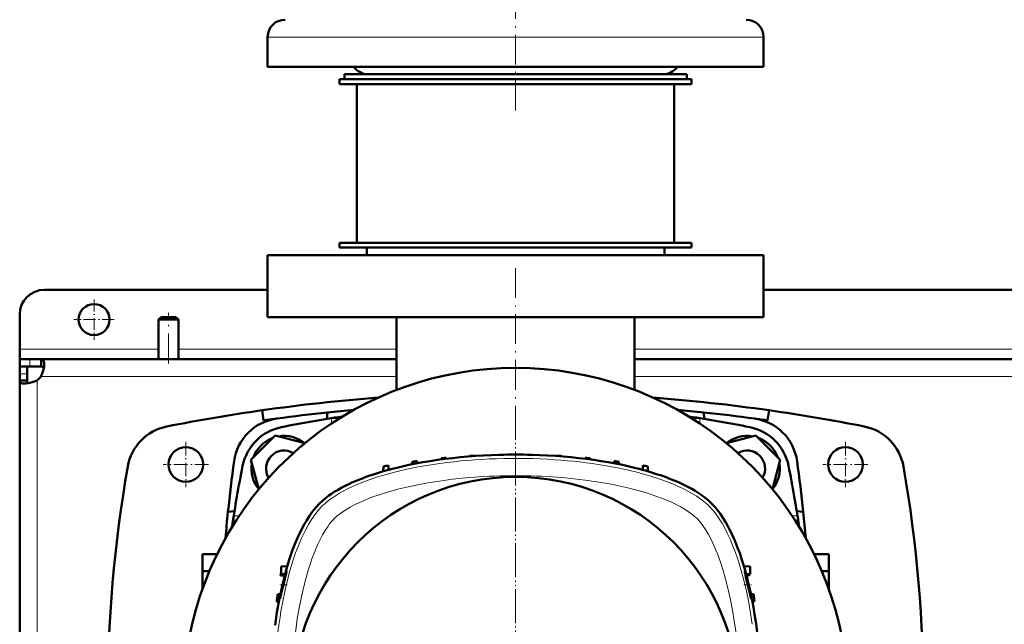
# Model space of a CAD drawing. Extents: x -2065 to 2446, y -1961 to 629.
# Tile 18 of 59: x -303 to 94, y -1364 to -1120. Entities that reach past the tile are written whole.
import ezdxf

# ---------------------------------------------------------------- set-up
doc = ezdxf.new("R2010")
doc.units = 0
doc.linetypes.add('DASHDOT', pattern=[18.5, 12, -3, 0.5, -3])

msp = doc.modelspace()

# ---------------------------------------------------------------- linework, layer by layer
at = {"color": 7, "linetype": 'DASHDOT', "lineweight": 18}
for p, q in [((-103.43, -1156.2), (-103.43, -981)), ((-103.43, -1219.91), (-103.43, -1568.31)), ((-243.43, -1258.3), (-243.43, -1237.9)), ((-103.43, -1277.1), (-103.43, -1511.1))]:
    msp.add_line(p, q, dxfattribs=at)
at = {"color": 7, "lineweight": 18}
for p, q in [((-191.19, -1126.6), (-203.43, -1126.6)), ((-3.43, -1126.6), (-191.19, -1126.6)), ((-247.43, -1252.6), (-303.43, -1252.6)), ((-151.43, -1252.6), (-239.43, -1252.6)), ((348.57, -1252.6), (-55.43, -1252.6)), ((-299.32, -1256.6), (-299.32, -1259.6)), ((-303.43, -1262.47), (-300.43, -1262.47)), ((-296.43, -1265.14), (-296.43, -1394.1)), ((-151.43, -1263.6), (-294.9, -1263.6)), ((348.57, -1263.6), (-55.43, -1263.6)), ((-177.67, -1280.4), (-177.67, -1282.56)), ((-29.2, -1282.56), (-29.2, -1280.4)), ((-214.99, -1319.86), (-217.13, -1319.86)), ((10.27, -1319.86), (8.12, -1319.86))]:
    msp.add_line(p, q, dxfattribs=at)
at = {"color": 7, "lineweight": 50}
for p, q in [((-203.43, -1138.6), (-203.43, -1126.6)), ((-3.43, -1138.6), (-3.43, -1126.6)), ((-191.19, -1138.6), (-203.43, -1138.6)), ((-3.43, -1138.6), (-191.19, -1138.6)), ((-174.43, -1143.6), (-103.43, -1143.6)), ((-174.43, -1143.6), (-174.43, -1145.6)), ((-172.43, -1141.6), (-42.88, -1141.6)), ((-172.43, -1141.6), (-172.43, -1143.6)), ((-172.43, -1143.6), (-42.88, -1143.6)), ((-155.65, -1141.6), (-162.93, -1141.6)), ((-43.93, -1141.6), (-155.65, -1141.6)), ((-103.43, -1143.6), (-32.43, -1143.6)), ((-42.88, -1141.6), (-34.43, -1141.6)), ((-42.88, -1143.6), (-34.43, -1143.6)), ((-34.43, -1141.6), (-34.43, -1143.6)), ((-32.43, -1143.6), (-32.43, -1145.6)), ((-174.43, -1145.6), (-103.43, -1145.6)), ((-167.43, -1145.6), (-167.43, -1209.6)), ((-103.43, -1145.6), (-32.43, -1145.6)), ((-39.43, -1145.6), (-39.43, -1209.6)), ((-174.43, -1209.6), (-103.43, -1209.6)), ((-174.43, -1209.6), (-174.43, -1211.6)), ((-167.43, -1209.6), (-103.43, -1209.6)), ((-103.43, -1209.6), (-39.43, -1209.6)), ((-103.43, -1209.6), (-32.43, -1209.6)), ((-32.43, -1209.6), (-32.43, -1211.6)), ((-3.43, -1214.6), (-203.43, -1214.6)), ((-203.43, -1239.6), (-203.43, -1214.6)), ((-174.43, -1211.6), (-103.43, -1211.6)), ((-163.43, -1214.6), (-163.43, -1211.6)), ((-103.43, -1211.6), (-32.43, -1211.6)), ((-43.43, -1214.6), (-43.43, -1211.6)), ((-3.43, -1214.6), (-3.43, -1239.6)), ((-203.43, -1228.6), (-293.43, -1228.6)), ((296.57, -1228.6), (-3.43, -1228.6)), ((-303.43, -1252.6), (-303.43, -1238.6)), ((-246.43, -1239.6), (-247.43, -1240.6)), ((-247.43, -1240.6), (-247.43, -1256.6)), ((-239.43, -1240.6), (-247.43, -1240.6)), ((-240.43, -1239.6), (-246.43, -1239.6)), ((-240.43, -1239.6), (-239.43, -1240.6)), ((-239.43, -1240.6), (-239.43, -1256.6)), ((-3.43, -1239.6), (-203.43, -1239.6)), ((-151.43, -1269), (-151.43, -1239.6)), ((-55.43, -1269), (-55.43, -1239.6)), ((-303.43, -1256.6), (-303.43, -1252.6)), ((-303.43, -1256.6), (-303.43, -1259.6)), ((-299.32, -1256.6), (-303.43, -1256.6)), ((-294.76, -1256.6), (-299.32, -1256.6)), ((-294.76, -1256.6), (-294.76, -1259.6)), ((-151.43, -1256.6), (-294.76, -1256.6)), ((348.57, -1256.6), (-55.43, -1256.6)), ((-303.43, -1259.6), (-303.3, -1259.6)), ((-303.43, -1259.6), (-303.43, -1262.47)), ((-299.32, -1259.6), (-303.43, -1259.6)), ((-303.43, -1262.47), (-303.43, -1265.27)), ((-300.43, -1259.6), (-300.43, -1262.47)), ((-300.43, -1265.27), (-300.43, -1262.47)), ((-299.32, -1259.6), (-294.76, -1259.6)), ((-303.43, -1265.27), (-300.43, -1265.27)), ((-303.43, -1265.27), (-303.43, -1394.1)), ((-205.09, -1281.32), (-205.68, -1277.23)), ((-179.61, -1280.71), (-179.27, -1278.11)), ((-27.6, -1278.11), (-27.26, -1280.71)), ((-1.78, -1281.32), (-1.19, -1277.23)), ((-174.92, -1280.29), (-175.03, -1280.27)), ((-31.84, -1280.27), (-31.95, -1280.29)), ((-200.36, -1287.38), (-210.16, -1297.18)), ((-188.49, -1290.56), (-200.36, -1287.38)), ((-6.51, -1287.38), (-18.38, -1290.56)), ((3.29, -1297.18), (-6.51, -1287.38)), ((-210.16, -1297.18), (-206.98, -1309.05)), ((-145.12, -1298.01), (-145.16, -1299.03)), ((-143.12, -1297.74), (-143.09, -1298.62)), ((-133.5, -1296.61), (-133.51, -1297.07)), ((-131.5, -1296.42), (-131.48, -1296.81)), ((-121.87, -1295.67), (-121.88, -1295.83)), ((-119.87, -1295.55), (-119.87, -1295.67)), ((-110.25, -1295.18), (-110.25, -1295.2)), ((-96.62, -1295.18), (-96.62, -1295.2)), ((-87, -1295.55), (-87, -1295.67)), ((-85, -1295.67), (-84.99, -1295.83)), ((-75.37, -1296.42), (-75.39, -1296.81)), ((-73.37, -1296.61), (-73.36, -1297.07)), ((-63.75, -1297.74), (-63.78, -1298.62)), ((-61.75, -1298.01), (-61.71, -1299.03)), ((0.11, -1309.05), (3.29, -1297.18)), ((-243.43, -1299.12), (-243.43, -1299.08)), ((-156.82, -1301.87), (-156.75, -1299.88)), ((-154.69, -1301.27), (-154.75, -1299.52)), ((-52.18, -1301.27), (-52.12, -1299.52)), ((-50.05, -1301.87), (-50.12, -1299.88)), ((22.57, -1299.08), (22.57, -1299.12)), ((-236.41, -1306.1), (-236.46, -1306.1)), ((29.59, -1306.1), (29.54, -1306.1)), ((-219.43, -1318.27), (-216.83, -1317.93)), ((9.96, -1317.93), (12.56, -1318.27)), ((-217.26, -1322.51), (-217.25, -1322.62)), ((10.38, -1322.62), (10.39, -1322.51)), ((-229.73, -1342.17), (-229.73, -1335.25)), ((-223.81, -1335.25), (-229.73, -1335.25)), ((16.94, -1335.25), (22.87, -1335.25)), ((22.87, -1342.17), (22.87, -1335.25)), ((-229.73, -1349.34), (-229.73, -1342.17)), ((-226.96, -1342.17), (-229.73, -1342.17)), ((-197.94, -1340.32), (-195.51, -1340.19)), ((-197.94, -1343.32), (-197.94, -1340.32)), ((-11.36, -1340.19), (-8.84, -1340.32)), ((-8.84, -1340.32), (-8.84, -1343.32)), ((20.09, -1342.17), (22.87, -1342.17)), ((22.87, -1349.34), (22.87, -1342.17)), ((-198.2, -1343.86), (-198.19, -1343.81)), ((-196.55, -1343.92), (-198.2, -1343.86)), ((-198.19, -1343.81), (-196.54, -1343.87)), ((-197.94, -1343.32), (-196.39, -1343.32)), ((-10.46, -1343.4), (-8.84, -1343.32)), ((-10.32, -1343.92), (-9.82, -1343.9)), ((-197.37, -1347.6), (-197.38, -1347.64)), ((-9.79, -1347.64), (-9.79, -1347.6)), ((-8.83, -1351.75), (-9.79, -1347.64)), ((-198.3, -1351.35), (-199.38, -1351.39)), ((-198.43, -1353.18), (-198.43, -1353.18)), ((-7.49, -1351.39), (-8.57, -1351.35)), ((-199.8, -1354.41), (-198.92, -1354.45)), ((-7.95, -1354.45), (-7.07, -1354.41))]:
    msp.add_line(p, q, dxfattribs=at)
at = {"color": 7, "linetype": 'DASHDOT', "lineweight": 18, "ltscale": 0.40625}
for p, q in [((-273.43, -1232.48), (-273.43, -1248.73)), ((-265.31, -1240.6), (-281.56, -1240.6))]:
    msp.add_line(p, q, dxfattribs=at)
at = {"color": 7, "linetype": 'DASHDOT', "lineweight": 18, "ltscale": 0.069666}
msp.add_line((-177.67, -1282.79), (-177.67, -1280), dxfattribs=at)
at = {"color": 7, "linetype": 'DASHDOT', "lineweight": 18, "ltscale": 0.06947}
msp.add_line((-29.2, -1280.01), (-29.2, -1282.79), dxfattribs=at)
at = {"color": 7, "linetype": 'DASHDOT', "lineweight": 18, "ltscale": 0.454999}
for p, q in [((-236.43, -1290), (-236.43, -1308.2)), ((29.57, -1290), (29.57, -1308.2))]:
    msp.add_line(p, q, dxfattribs=at)
at = {"color": 7, "linetype": 'DASHDOT', "lineweight": 18, "ltscale": 0.455}
for p, q in [((-227.33, -1299.1), (-245.53, -1299.1)), ((38.67, -1299.1), (20.47, -1299.1))]:
    msp.add_line(p, q, dxfattribs=at)
at = {"color": 7, "linetype": 'DASHDOT', "lineweight": 18, "ltscale": 0.069359}
msp.add_line((-214.75, -1319.86), (-217.53, -1319.86), dxfattribs=at)
at = {"color": 7, "linetype": 'DASHDOT', "lineweight": 18, "ltscale": 0.069604}
msp.add_line((10.67, -1319.86), (7.88, -1319.86), dxfattribs=at)
at = {"color": 7, "linetype": 'DASHDOT', "lineweight": 18, "ltscale": 0.079549}
msp.add_line((-195.53, -1347.6), (-198.71, -1347.6), dxfattribs=at)
at = {"color": 7, "linetype": 'DASHDOT', "lineweight": 18, "ltscale": 0.079409}
msp.add_line((-11.33, -1347.6), (-8.16, -1347.6), dxfattribs=at)
at = {"color": 7, "lineweight": 50}
for points in [[(-293.56, -1258.56), (-293.63, -1259.62), (-293.85, -1260.79), (-294.21, -1262), (-294.52, -1262.81), (-294.9, -1263.6)], [(-294.76, -1256.6), (-294.37, -1256.66), (-294.06, -1256.83), (-293.83, -1257.13), (-293.66, -1257.56), (-293.58, -1258.02), (-293.56, -1258.56)], [(-294.76, -1259.6), (-294.3, -1259.65), (-293.94, -1259.81), (-293.7, -1260.07)], [(-301.48, -1266.48), (-301.95, -1266.46), (-302.38, -1266.4), (-302.65, -1266.32), (-302.88, -1266.22), (-303.11, -1266.07), (-303.27, -1265.89), (-303.4, -1265.61), (-303.43, -1265.27)], [(-296.43, -1265.14), (-297.01, -1265.42), (-297.6, -1265.67), (-298.79, -1266.07), (-299.97, -1266.34), (-301.07, -1266.47), (-301.48, -1266.48)], [(-299.96, -1266.34), (-300.23, -1266.1), (-300.39, -1265.74), (-300.43, -1265.27)], [(-175.03, -1280.27), (-175.61, -1280.24), (-176.24, -1280.25), (-176.95, -1280.31), (-177.67, -1280.4)], [(-29.2, -1280.4), (-30.34, -1280.27), (-31.13, -1280.24), (-31.84, -1280.27)], [(-170.43, -1306.89), (-171.97, -1307.63), (-173.55, -1308.45), (-175.06, -1309.29), (-176.57, -1310.2), (-177.64, -1310.89), (-178.7, -1311.62), (-180.07, -1312.64), (-181.38, -1313.74), (-182.63, -1314.91)], [(-24.24, -1314.91), (-25.62, -1313.62), (-27.08, -1312.43), (-28.6, -1311.31), (-29.78, -1310.53), (-30.97, -1309.79), (-32.35, -1308.98), (-33.73, -1308.23), (-35.1, -1307.53), (-36.44, -1306.89)], [(-182.63, -1314.91), (-184.01, -1316.39), (-185.33, -1318.04), (-186.61, -1319.84), (-187.83, -1321.77), (-188.61, -1323.11), (-189.36, -1324.5), (-190.1, -1325.97), (-190.82, -1327.49), (-192.18, -1330.61), (-193.49, -1334.01), (-194.7, -1337.56), (-195.81, -1341.22), (-196.83, -1344.99), (-197.75, -1348.84), (-198.29, -1351.29), (-198.79, -1353.77), (-199.68, -1358.79), (-200.45, -1363.89)], [(-16.22, -1327.11), (-16.97, -1325.57), (-17.78, -1323.99), (-18.62, -1322.48), (-19.53, -1320.97), (-20.22, -1319.9), (-20.95, -1318.84), (-21.98, -1317.47), (-23.07, -1316.15), (-24.24, -1314.91)], [(-217.13, -1319.86), (-217.27, -1321.01), (-217.3, -1321.8), (-217.26, -1322.51)], [(10.39, -1322.51), (10.42, -1321.93), (10.41, -1321.29), (10.36, -1320.58), (10.27, -1319.86)], [(-195.84, -1342.13), (-195.94, -1342.37), (-196.26, -1343.37), (-196.78, -1345.21), (-197.37, -1347.6)], [(-195.82, -1342.27), (-195.8, -1342.11), (-195.81, -1342.1), (-195.81, -1342.09), (-195.81, -1342.09), (-195.81, -1342.09)], [(-11.07, -1342.14), (-11.07, -1342.11), (-11.06, -1342.1), (-11.06, -1342.09), (-11.06, -1342.09), (-11.06, -1342.09)], [(-9.79, -1347.6), (-10.52, -1344.58), (-10.91, -1342.92), (-11.04, -1342.3), (-11.07, -1342.14)], [(-11.06, -1342.09), (-11.06, -1342.09), (-11.05, -1342.09), (-11.05, -1342.1), (-11.04, -1342.11), (-10.98, -1342.25)], [(-197.08, -1347.6), (-196.18, -1343.86), (-196.02, -1343.19)], [(-10.68, -1343.16), (-10.01, -1345.54), (-9.49, -1347.6)], [(-198.43, -1353.18), (-198.42, -1353.18), (-198.42, -1353.16), (-198.38, -1353.07), (-198.2, -1352.42), (-197.79, -1350.68), (-197.08, -1347.6)], [(-9.49, -1347.6), (-9.04, -1349.65), (-8.67, -1351.5), (-8.45, -1352.88), (-8.43, -1353.13), (-8.43, -1353.17), (-8.43, -1353.18)], [(-198.41, -1352.81), (-198.44, -1353.14), (-198.44, -1353.17), (-198.44, -1353.18), (-198.43, -1353.18), (-198.43, -1353.18), (-198.43, -1353.18)], [(-8.44, -1353.18), (-8.44, -1353.18), (-8.45, -1353.18), (-8.46, -1353.14), (-8.55, -1352.85)]]:
    msp.add_lwpolyline(points, dxfattribs=at)
at = {"color": 7, "lineweight": 18}
for points in [[(-181.55, -1315.98), (-180.28, -1314.79), (-178.86, -1313.64), (-177.32, -1312.51), (-175.65, -1311.42), (-174.49, -1310.72), (-173.27, -1310.03), (-170.72, -1308.72), (-168.02, -1307.47), (-165.5, -1306.43), (-162.9, -1305.44), (-160.2, -1304.52), (-158.14, -1303.86), (-156.03, -1303.23), (-151.72, -1302.07), (-147.29, -1301.03), (-142.76, -1300.11), (-138.38, -1299.34), (-133.94, -1298.67)], [(-67.68, -1299.47), (-63.02, -1300.32), (-58.46, -1301.28), (-53.99, -1302.37), (-51.81, -1302.96), (-49.66, -1303.58), (-46.85, -1304.46), (-44.12, -1305.39), (-41.47, -1306.39), (-39.76, -1307.08), (-38.1, -1307.81), (-36.5, -1308.55), (-34.95, -1309.32), (-32.72, -1310.53), (-30.63, -1311.79), (-28.71, -1313.11), (-26.96, -1314.48), (-26.11, -1315.23), (-25.32, -1315.98)], [(-176.61, -1320.93), (-175.4, -1319.83), (-173.98, -1318.72), (-172.19, -1317.51), (-170.22, -1316.34), (-168.91, -1315.64), (-167.55, -1314.96), (-166.04, -1314.25), (-164.49, -1313.58), (-161.37, -1312.34), (-157.99, -1311.15), (-154.5, -1310.07), (-150.92, -1309.09), (-147.26, -1308.2), (-143.55, -1307.39), (-138.88, -1306.52), (-134.15, -1305.77), (-128.9, -1305.08), (-123.6, -1304.53), (-118.27, -1304.11)], [(-84.58, -1304.41), (-79.94, -1304.86), (-75.33, -1305.41), (-70.76, -1306.06), (-66.24, -1306.83), (-61.79, -1307.71), (-58.15, -1308.54), (-54.58, -1309.45), (-51.08, -1310.46), (-48.78, -1311.19), (-46.52, -1311.97), (-43.5, -1313.11), (-40.61, -1314.35), (-38.67, -1315.27), (-36.83, -1316.24), (-35.1, -1317.24)], [(-198.06, -1358.35), (-197.22, -1353.69), (-196.26, -1349.12), (-195.17, -1344.66), (-194.58, -1342.48), (-193.96, -1340.33), (-193.08, -1337.52), (-192.14, -1334.79), (-191.15, -1332.14), (-190.45, -1330.43), (-189.73, -1328.77), (-188.99, -1327.16), (-188.22, -1325.61), (-187.01, -1323.38), (-185.75, -1321.3), (-184.43, -1319.37), (-183.06, -1317.62), (-182.31, -1316.78), (-181.55, -1315.98)], [(-35.1, -1317.24), (-33.26, -1318.46), (-32.38, -1319.11), (-31.56, -1319.76), (-30.88, -1320.35), (-30.26, -1320.93)], [(-25.32, -1315.98), (-24.13, -1317.26), (-22.97, -1318.67), (-21.84, -1320.22), (-20.75, -1321.88), (-20.05, -1323.05), (-19.36, -1324.27), (-18.05, -1326.82), (-16.81, -1329.52), (-15.76, -1332.03), (-14.78, -1334.64), (-13.85, -1337.33), (-13.19, -1339.4), (-12.56, -1341.51), (-11.4, -1345.82), (-10.36, -1350.25), (-9.44, -1354.78), (-8.67, -1359.16), (-8, -1363.6)], [(-180.29, -1325.77), (-179.08, -1323.93), (-178.43, -1323.04), (-177.78, -1322.23), (-177.19, -1321.55), (-176.61, -1320.93)], [(-30.26, -1320.93), (-29.16, -1322.14), (-28.05, -1323.56), (-26.85, -1325.34), (-25.69, -1327.29), (-24.47, -1329.61), (-23.33, -1332.07)], [(-193.13, -1375.25), (-192.68, -1370.61), (-192.13, -1366), (-191.48, -1361.43), (-190.71, -1356.91), (-189.82, -1352.45), (-189, -1348.82), (-188.08, -1345.25), (-187.08, -1341.75), (-186.35, -1339.44), (-185.57, -1337.19), (-184.42, -1334.17), (-183.19, -1331.28), (-182.26, -1329.34), (-181.3, -1327.5), (-180.29, -1325.77)], [(-23.33, -1332.07), (-22.67, -1333.62), (-22.03, -1335.21), (-20.84, -1338.5), (-19.75, -1341.89), (-18.75, -1345.38), (-17.71, -1349.52), (-16.78, -1353.73), (-15.98, -1357.91), (-15.29, -1362.14), (-14.68, -1366.41), (-14.08, -1371.6), (-13.61, -1376.82), (-13.3, -1381.66), (-13.08, -1386.51), (-12.97, -1391.36), (-12.97, -1396.23), (-13.06, -1401.09)]]:
    msp.add_lwpolyline(points, dxfattribs=at)
at = {"color": 7, "lineweight": 50}
for centre, radius in [((-273.43, -1240.6), 6.25), ((-236.43, -1299.1), 7), ((29.57, -1299.1), 7), ((-103.43, -1394.1), 90)]:
    msp.add_circle(centre, radius, dxfattribs=at)
for centre, radius, start, end in [((-196.43, -1126.6), 7, 90, 180), ((-10.43, -1126.6), 7, 360, 90), ((-162.93, -1134.6), 7, 214.8499, 270), ((-43.93, -1134.6), 7, 270, 325.1501), ((-293.43, -1238.6), 10, 90, 180), ((-103.43, -1394.11), 134, 296.5402, 243.4596), ((-300.56, -1259.48), 7, 306.0861, 323.9183), ((-103.43, -1994.1), 724.12, 94.38785, 98.1169), ((-103.43, -1994.1), 724.12, 81.88309, 85.61221), ((-103.43, -1994.1), 724.12, 98.1169, 101.19688), ((-103.43, -1994.1), 720, 96.04565, 97.68634), ((-103.43, -1994.1), 720, 95.19863, 96.04565), ((-103.43, -1994.1), 720, 83.95436, 84.80142), ((-103.43, -1994.1), 720, 82.31366, 83.95436), ((-103.43, -1994.1), 724.12, 78.80312, 81.88309), ((-197.05, -1300.49), 20.1, 97.6864, 172.3137), ((-103.43, -1994.1), 720, 97.68634, 98.1169), ((-103.43, -1752.6), 478, 98.3968, 101.3933), ((-175.31, -1283.85), 3.58, 74.1815, 83.7205), ((-103.43, -1752.6), 478, 78.6067, 81.6033), ((-31.56, -1283.85), 3.58, 96.2794, 105.8185), ((-9.82, -1300.49), 20.1, 7.6864, 82.3136), ((-103.43, -1994.1), 720, 81.88309, 82.31367), ((-240.16, -1303.38), 20, 101.1969, 170.1439), ((-193.91, -1303.63), 20, 101.3933, 168.6067), ((-12.96, -1303.63), 20, 11.3933, 78.6067), ((33.29, -1303.38), 20, 9.8561, 78.8031), ((-196.77, -1300.76), 13.2, 110.38, 159.62), ((-196.77, -1300.76), 13.2, 50.8637, 99.6201), ((-10.1, -1300.76), 13.2, 80.38, 129.1373), ((-10.1, -1300.76), 13.2, 20.3799, 69.6201), ((-196.77, -1300.76), 7.3, 59.3313, 210.6634), ((-10.1, -1300.76), 7.3, 329.3348, 120.6704), ((496.57, -1394.1), 720, 172.31367, 173.95436), ((-103.43, -1595.1), 300, 97.602, 97.9876), ((-103.43, -1595.1), 300, 95.3674, 95.7512), ((-103.43, -1595.1), 300, 93.1409, 93.5235), ((-103.43, -1595.1), 300, 90.9192, 91.3012), ((-103.43, -1595.1), 300, 88.6988, 89.0808), ((-103.43, -1595.1), 300, 86.4765, 86.8591), ((-103.43, -1595.1), 300, 84.2488, 84.6326), ((-103.43, -1595.1), 300, 82.0124, 82.398), ((-703.43, -1394.1), 720, 6.04565, 7.68633), ((282.02, -1394.1), 550, 170.1439, 189.8561), ((255.07, -1394.1), 478, 168.6067, 171.6024), ((-196.77, -1300.76), 13.2, 170.3801, 219.131), ((-103.43, -1595.1), 300, 99.8484, 100.2363), ((-103.43, -1595.1), 300, 79.7637, 80.1516), ((-10.1, -1300.76), 13.2, 320.8679, 9.62), ((-461.93, -1394.1), 478, 8.3976, 11.3933), ((-488.88, -1394.1), 550, 350.1439, 9.8561), ((496.57, -1394.1), 720, 173.95436, 174.8007), ((-703.43, -1394.1), 720, 5.19922, 6.04565), ((-213.68, -1322.23), 3.59, 186.2898, 195.7446), ((6.81, -1322.23), 3.59, 344.2554, 353.7102), ((-195.76, -1342.16), 0.0789, 126.8724, 163.6391), ((97.57, -1394.1), 300, 170.0727, 170.3496), ((-215.45, -1338.45), 20, 346.2776, 348.9768), ((-25.52, -1347.56), 15.48, 16.5335, 20.0564), ((-9.85, -1342.9), 1, 272, 334.7073), ((-119.77, -1366.01), 79.76, 166.6801, 169.6521), ((97.57, -1394.1), 300, 171.8143, 172.398), ((-172.16, -1356.48), 26.51, 169.5882, 172.0589), ((26.9, -1343.51), 36.67, 192.9799, 194.7608), ((-8.44, -1353.17), 0.0068, 280.5937, 347.6523), ((-304.43, -1394.1), 300, 7.602, 8.1857)]:
    msp.add_arc(centre, radius, start, end, dxfattribs=at)
for centre, major_axis, ratio, start_param, end_param in [((-101.89, -1326.55), (86.66, -0.65), 0.36274, 1.591335, 2.189042), ((-105, -1326.55), (86.68, 0.66), 0.362703, 0.952302, 1.549968), ((-93.27, -1328.35), (94.64, -3.02), 0.351803, 2.250394, 2.535), ((-113.47, -1328.3), (94.51, 2.98), 0.351815, 0.60704, 0.891907), ((-37.68, -1404.26), (-3.02, -94.64), 0.351803, 2.250394, 2.535), ((-35.88, -1395.65), (-0.65, -86.66), 0.36274, 1.591334, 2.189042)]:
    msp.add_ellipse(centre, major_axis=major_axis, ratio=ratio, start_param=start_param, end_param=end_param, dxfattribs=at)
at = {"color": 7, "lineweight": 18}
for centre, major_axis, ratio, start_param, end_param in [((-103.45, -1325.99), (83.23, 0.01), 0.352744, 1.380583, 1.945852), ((-103.24, -1325.74), (82.84, -0.08), 0.351398, 1.127543, 1.382617), ((-103.45, -1331.53), (79.94, 0.01), 0.349164, 1.332486, 1.757153), ((-171.8, -1393.9), (-0.08, -82.84), 0.351398, 4.269136, 4.52421)]:
    msp.add_ellipse(centre, major_axis=major_axis, ratio=ratio, start_param=start_param, end_param=end_param, dxfattribs=at)

doc.saveas('drawing.dxf')
